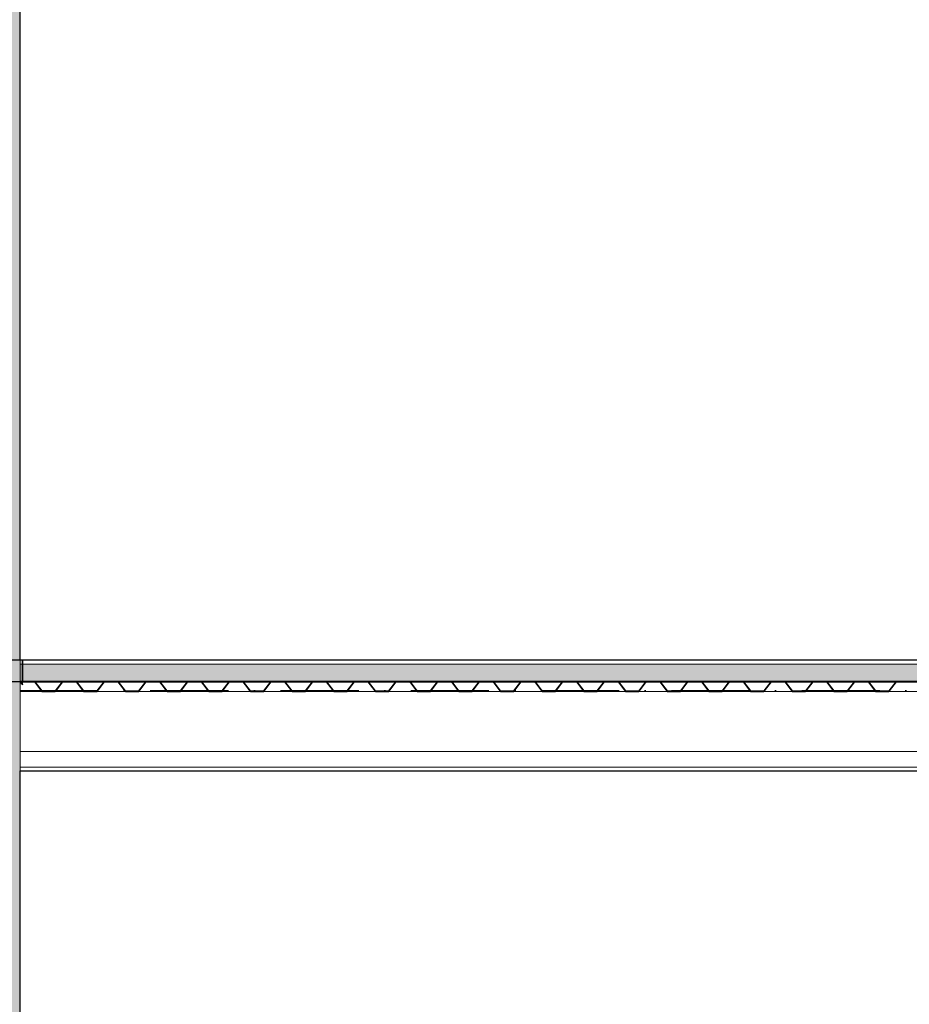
# Model space of a CAD drawing. Header units: millimetres. Extents: x 200776 to 378340, y -23587 to 19113.
# Tile 36 of 61: x 274054 to 277469, y 3779 to 7559. Entities that reach past the tile are written whole.
import ezdxf

# ---------------------------------------------------------------- set-up
doc = ezdxf.new("R2010")
doc.units = ezdxf.units.MM
doc.linetypes.add('Čerchovaná 3mm', pattern=[500, 300, -100, 0, -100])
for name, color, linetype, lineweight in [('CA_NEVHRA1', 3, 'Čerchovaná 3mm', 13), ('CA_PODLAHA', 1, 'Continuous', 25), ('CA_PODLAHA25', 7, 'Continuous', 13), ('CA_POHHRA18', 9, 'Continuous', 9), ('CA_REZY', 1, 'Continuous', 25), ('CA_SRAFY', 9, 'Continuous', 25), ('CA_ZARIZPRED', 8, 'Continuous', 13)]:
    doc.layers.add(name, color=color, linetype=linetype, lineweight=lineweight)

# ---------------------------------------------------------------- blocks, each defined once
blk = doc.blocks.new('ocelová kce final - 11542_003_OK-HALA_TaO-2_ET_AciS_2025-05-29_upr_dwg-2597525-Řez 1 - vestavek V9')
at = {"layer": 'CA_REZY'}
for p, q in [((274065, 5100), (265530, 5100)), ((289410, 5100), (274065, 5100)), ((274065, 5100), (274065, 5019)), ((274065, 5019), (274065, 5100)), ((265530, 5019), (274065, 5019)), ((274056.2, 5016.7), (274065, 5005.2)), ((274057.1, 5017.4), (274065, 5006.9)), ((274065, 5006.9), (274057.1, 5017.4)), ((274065, 5006.9), (274065, 5019)), ((274065, 5019), (289410, 5019)), ((274065, 5019), (274065, 5017.9)), ((274108.8, 5019), (274065, 5019)), ((274065, 5017.9), (274108.8, 5017.9)), ((274065, 5005.2), (274065, 5006.9)), ((274221.1, 5019), (274108.9, 5019)), ((274111.2, 5016.7), (274137.9, 4981.6)), ((274138.8, 4982.3), (274112.1, 5017.4)), ((274112.1, 5017.4), (274138.8, 4982.3)), ((274217.9, 5017.4), (274191.2, 4982.3)), ((274191.2, 4982.3), (274217.9, 5017.4)), ((274192.1, 4981.6), (274218.8, 5016.7)), ((274268.8, 5019), (274221.2, 5019)), ((274221.2, 5017.9), (274268.8, 5017.9)), ((274381.1, 5019), (274268.9, 5019)), ((274271.2, 5016.7), (274297.9, 4981.6)), ((274298.8, 4982.3), (274272.1, 5017.4)), ((274272.1, 5017.4), (274298.8, 4982.3)), ((274377.9, 5017.4), (274351.2, 4982.3)), ((274351.2, 4982.3), (274377.9, 5017.4)), ((274352.1, 4981.6), (274378.8, 5016.7)), ((274428.8, 5019), (274381.2, 5019)), ((274381.2, 5017.9), (274428.8, 5017.9)), ((274541.1, 5019), (274428.9, 5019)), ((274431.2, 5016.7), (274457.9, 4981.6)), ((274458.8, 4982.3), (274432.1, 5017.4)), ((274432.1, 5017.4), (274458.8, 4982.3)), ((274537.9, 5017.4), (274511.2, 4982.3)), ((274511.2, 4982.3), (274537.9, 5017.4)), ((274512.1, 4981.6), (274538.8, 5016.7)), ((274588.8, 5019), (274541.2, 5019)), ((274541.2, 5017.9), (274588.8, 5017.9)), ((274701.1, 5019), (274588.9, 5019)), ((274591.2, 5016.7), (274617.9, 4981.6)), ((274618.8, 4982.3), (274592.1, 5017.4)), ((274592.1, 5017.4), (274618.8, 4982.3)), ((274697.9, 5017.4), (274671.2, 4982.3)), ((274671.2, 4982.3), (274697.9, 5017.4)), ((274672.1, 4981.6), (274698.8, 5016.7)), ((274748.8, 5019), (274701.2, 5019)), ((274701.2, 5017.9), (274748.8, 5017.9)), ((274861.1, 5019), (274748.9, 5019)), ((274751.2, 5016.7), (274777.9, 4981.6)), ((274778.8, 4982.3), (274752.1, 5017.4)), ((274752.1, 5017.4), (274778.8, 4982.3)), ((274857.9, 5017.4), (274831.2, 4982.3)), ((274831.2, 4982.3), (274857.9, 5017.4)), ((274832.1, 4981.6), (274858.8, 5016.7)), ((274908.8, 5019), (274861.2, 5019)), ((274861.2, 5017.9), (274908.8, 5017.9)), ((275021.1, 5019), (274908.9, 5019)), ((274911.2, 5016.7), (274937.9, 4981.6)), ((274938.8, 4982.3), (274912.1, 5017.4)), ((274912.1, 5017.4), (274938.8, 4982.3)), ((275017.9, 5017.4), (274991.2, 4982.3)), ((274991.2, 4982.3), (275017.9, 5017.4)), ((274992.1, 4981.6), (275018.8, 5016.7)), ((275065, 5019), (275021.2, 5019)), ((275021.2, 5017.9), (275065, 5017.9)), ((275068.8, 5019), (275025, 5019)), ((275025, 5019), (275025, 5017.9)), ((275025, 5017.9), (275068.8, 5017.9)), ((275065, 5017.9), (275065, 5019)), ((275181.1, 5019), (275068.9, 5019)), ((275071.2, 5016.7), (275097.9, 4981.6)), ((275072.1, 5017.4), (275098.8, 4982.3)), ((275098.8, 4982.3), (275072.1, 5017.4)), ((275151.2, 4982.3), (275177.9, 5017.4)), ((275177.9, 5017.4), (275151.2, 4982.3)), ((275152.1, 4981.6), (275178.8, 5016.7)), ((275228.8, 5019), (275181.2, 5019)), ((275181.2, 5017.9), (275228.8, 5017.9)), ((275341.1, 5019), (275228.9, 5019)), ((275231.2, 5016.7), (275257.9, 4981.6)), ((275232.1, 5017.4), (275258.8, 4982.3)), ((275258.8, 4982.3), (275232.1, 5017.4)), ((275311.2, 4982.3), (275337.9, 5017.4)), ((275337.9, 5017.4), (275311.2, 4982.3)), ((275312.1, 4981.6), (275338.8, 5016.7)), ((275388.8, 5019), (275341.2, 5019)), ((275341.2, 5017.9), (275388.8, 5017.9)), ((275501.1, 5019), (275388.9, 5019)), ((275391.2, 5016.7), (275417.9, 4981.6)), ((275392.1, 5017.4), (275418.8, 4982.3)), ((275418.8, 4982.3), (275392.1, 5017.4)), ((275471.2, 4982.3), (275497.9, 5017.4)), ((275497.9, 5017.4), (275471.2, 4982.3)), ((275472.1, 4981.6), (275498.8, 5016.7)), ((275548.8, 5019), (275501.2, 5019)), ((275501.2, 5017.9), (275548.8, 5017.9)), ((275661.1, 5019), (275548.9, 5019)), ((275551.2, 5016.7), (275577.9, 4981.6)), ((275552.1, 5017.4), (275578.8, 4982.3)), ((275578.8, 4982.3), (275552.1, 5017.4)), ((275631.2, 4982.3), (275657.9, 5017.4)), ((275657.9, 5017.4), (275631.2, 4982.3)), ((275632.1, 4981.6), (275658.8, 5016.7)), ((275708.8, 5019), (275661.2, 5019)), ((275661.2, 5017.9), (275708.8, 5017.9)), ((275821.1, 5019), (275708.9, 5019)), ((275711.2, 5016.7), (275737.9, 4981.6)), ((275712.1, 5017.4), (275738.8, 4982.3)), ((275738.8, 4982.3), (275712.1, 5017.4)), ((275791.2, 4982.3), (275817.9, 5017.4)), ((275817.9, 5017.4), (275791.2, 4982.3)), ((275792.1, 4981.6), (275818.8, 5016.7)), ((275868.8, 5019), (275821.2, 5019)), ((275821.2, 5017.9), (275868.8, 5017.9)), ((275981.1, 5019), (275868.9, 5019)), ((275871.2, 5016.7), (275897.9, 4981.6)), ((275872.1, 5017.4), (275898.8, 4982.3)), ((275898.8, 4982.3), (275872.1, 5017.4)), ((275951.2, 4982.3), (275977.9, 5017.4)), ((275977.9, 5017.4), (275951.2, 4982.3)), ((275952.1, 4981.6), (275978.8, 5016.7)), ((276025, 5019), (275981.2, 5019)), ((275981.2, 5017.9), (276025, 5017.9)), ((276028.8, 5019), (275985, 5019)), ((275985, 5019), (275985, 5017.9)), ((275985, 5017.9), (276028.8, 5017.9)), ((276025, 5017.9), (276025, 5019)), ((276141.1, 5019), (276028.9, 5019)), ((276031.2, 5016.7), (276057.9, 4981.6)), ((276032.1, 5017.4), (276058.8, 4982.3)), ((276058.8, 4982.3), (276032.1, 5017.4)), ((276111.2, 4982.3), (276137.9, 5017.4)), ((276137.9, 5017.4), (276111.2, 4982.3)), ((276112.1, 4981.6), (276138.8, 5016.7)), ((276188.8, 5019), (276141.2, 5019)), ((276141.2, 5017.9), (276188.8, 5017.9)), ((276301.1, 5019), (276188.9, 5019)), ((276191.2, 5016.7), (276217.9, 4981.6)), ((276192.1, 5017.4), (276218.8, 4982.3)), ((276218.8, 4982.3), (276192.1, 5017.4)), ((276271.2, 4982.3), (276297.9, 5017.4)), ((276297.9, 5017.4), (276271.2, 4982.3)), ((276272.1, 4981.6), (276298.8, 5016.7)), ((276348.8, 5019), (276301.2, 5019)), ((276301.2, 5017.9), (276348.8, 5017.9)), ((276461.1, 5019), (276348.9, 5019)), ((276351.2, 5016.7), (276377.9, 4981.6)), ((276352.1, 5017.4), (276378.8, 4982.3)), ((276378.8, 4982.3), (276352.1, 5017.4)), ((276431.2, 4982.3), (276457.9, 5017.4)), ((276457.9, 5017.4), (276431.2, 4982.3)), ((276432.1, 4981.6), (276458.8, 5016.7)), ((276508.8, 5019), (276461.2, 5019)), ((276461.2, 5017.9), (276508.8, 5017.9)), ((276621.1, 5019), (276508.9, 5019)), ((276511.2, 5016.7), (276537.9, 4981.6)), ((276512.1, 5017.4), (276538.8, 4982.3)), ((276538.8, 4982.3), (276512.1, 5017.4)), ((276591.2, 4982.3), (276617.9, 5017.4)), ((276617.9, 5017.4), (276591.2, 4982.3)), ((276592.1, 4981.6), (276618.8, 5016.7)), ((276668.8, 5019), (276621.2, 5019)), ((276621.2, 5017.9), (276668.8, 5017.9)), ((276781.1, 5019), (276668.9, 5019)), ((276671.2, 5016.7), (276697.9, 4981.6)), ((276672.1, 5017.4), (276698.8, 4982.3)), ((276698.8, 4982.3), (276672.1, 5017.4)), ((276751.2, 4982.3), (276777.9, 5017.4)), ((276777.9, 5017.4), (276751.2, 4982.3)), ((276752.1, 4981.6), (276778.8, 5016.7)), ((276828.8, 5019), (276781.2, 5019)), ((276781.2, 5017.9), (276828.8, 5017.9)), ((276941.1, 5019), (276828.9, 5019)), ((276831.2, 5016.7), (276857.9, 4981.6)), ((276832.1, 5017.4), (276858.8, 4982.3)), ((276858.8, 4982.3), (276832.1, 5017.4)), ((276911.2, 4982.3), (276937.9, 5017.4)), ((276937.9, 5017.4), (276911.2, 4982.3)), ((276912.1, 4981.6), (276938.8, 5016.7)), ((276985, 5019), (276941.2, 5019)), ((276941.2, 5017.9), (276985, 5017.9)), ((276988.8, 5019), (276945, 5019)), ((276945, 5019), (276945, 5017.9)), ((276945, 5017.9), (276988.8, 5017.9)), ((276985, 5017.9), (276985, 5019)), ((277101.1, 5019), (276988.9, 5019)), ((276991.2, 5016.7), (277017.9, 4981.6)), ((276992.1, 5017.4), (277018.8, 4982.3)), ((277018.8, 4982.3), (276992.1, 5017.4)), ((277071.2, 4982.3), (277097.9, 5017.4)), ((277097.9, 5017.4), (277071.2, 4982.3)), ((277072.1, 4981.6), (277098.8, 5016.7)), ((277148.8, 5019), (277101.2, 5019)), ((277101.2, 5017.9), (277148.8, 5017.9)), ((277261.1, 5019), (277148.9, 5019)), ((277151.2, 5016.7), (277177.9, 4981.6)), ((277152.1, 5017.4), (277178.8, 4982.3)), ((277178.8, 4982.3), (277152.1, 5017.4)), ((277231.2, 4982.3), (277257.9, 5017.4)), ((277257.9, 5017.4), (277231.2, 4982.3)), ((277232.1, 4981.6), (277258.8, 5016.7)), ((277308.8, 5019), (277261.2, 5019)), ((277261.2, 5017.9), (277308.8, 5017.9)), ((277421.1, 5019), (277308.9, 5019)), ((277311.2, 5016.7), (277337.9, 4981.6)), ((277312.1, 5017.4), (277338.8, 4982.3)), ((277338.8, 4982.3), (277312.1, 5017.4)), ((277391.2, 4982.3), (277417.9, 5017.4)), ((277417.9, 5017.4), (277391.2, 4982.3)), ((277392.1, 4981.6), (277418.8, 5016.7)), ((277468.8, 5019), (277421.2, 5019)), ((277421.2, 5017.9), (277468.8, 5017.9)), ((274188.8, 4981.1), (274141.2, 4981.1)), ((274141.2, 4981.1), (274188.8, 4981.1)), ((274141.2, 4980), (274188.8, 4980)), ((274348.8, 4981.1), (274301.2, 4981.1)), ((274301.2, 4981.1), (274348.8, 4981.1)), ((274301.2, 4980), (274348.8, 4980)), ((274508.8, 4981.1), (274461.2, 4981.1)), ((274461.2, 4981.1), (274508.8, 4981.1)), ((274461.2, 4980), (274508.8, 4980)), ((274668.8, 4981.1), (274621.2, 4981.1)), ((274621.2, 4981.1), (274668.8, 4981.1)), ((274621.2, 4980), (274668.8, 4980)), ((274828.8, 4981.1), (274781.2, 4981.1)), ((274781.2, 4981.1), (274828.8, 4981.1)), ((274781.2, 4980), (274828.8, 4980)), ((274988.8, 4981.1), (274941.2, 4981.1)), ((274941.2, 4981.1), (274988.8, 4981.1)), ((274941.2, 4980), (274988.8, 4980)), ((275101.2, 4981.1), (275148.8, 4981.1)), ((275148.8, 4981.1), (275101.2, 4981.1)), ((275101.2, 4980), (275148.8, 4980)), ((275261.2, 4981.1), (275308.8, 4981.1)), ((275308.8, 4981.1), (275261.2, 4981.1)), ((275261.2, 4980), (275308.8, 4980)), ((275421.2, 4981.1), (275468.8, 4981.1)), ((275468.8, 4981.1), (275421.2, 4981.1)), ((275421.2, 4980), (275468.8, 4980)), ((275581.2, 4981.1), (275628.8, 4981.1)), ((275628.8, 4981.1), (275581.2, 4981.1)), ((275581.2, 4980), (275628.8, 4980)), ((275741.2, 4981.1), (275788.8, 4981.1)), ((275788.8, 4981.1), (275741.2, 4981.1)), ((275741.2, 4980), (275788.8, 4980)), ((275901.2, 4981.1), (275948.8, 4981.1)), ((275948.8, 4981.1), (275901.2, 4981.1)), ((275901.2, 4980), (275948.8, 4980)), ((276061.2, 4981.1), (276108.8, 4981.1)), ((276108.8, 4981.1), (276061.2, 4981.1)), ((276061.2, 4980), (276108.8, 4980)), ((276221.2, 4981.1), (276268.8, 4981.1)), ((276268.8, 4981.1), (276221.2, 4981.1)), ((276221.2, 4980), (276268.8, 4980)), ((276381.2, 4981.1), (276428.8, 4981.1)), ((276428.8, 4981.1), (276381.2, 4981.1)), ((276381.2, 4980), (276428.8, 4980)), ((276541.2, 4981.1), (276588.8, 4981.1)), ((276588.8, 4981.1), (276541.2, 4981.1)), ((276541.2, 4980), (276588.8, 4980)), ((276701.2, 4981.1), (276748.8, 4981.1)), ((276748.8, 4981.1), (276701.2, 4981.1)), ((276701.2, 4980), (276748.8, 4980)), ((276861.2, 4981.1), (276908.8, 4981.1)), ((276908.8, 4981.1), (276861.2, 4981.1)), ((276861.2, 4980), (276908.8, 4980)), ((277021.2, 4981.1), (277068.8, 4981.1)), ((277068.8, 4981.1), (277021.2, 4981.1)), ((277021.2, 4980), (277068.8, 4980)), ((277181.2, 4981.1), (277228.8, 4981.1)), ((277228.8, 4981.1), (277181.2, 4981.1)), ((277181.2, 4980), (277228.8, 4980)), ((277341.2, 4981.1), (277388.8, 4981.1)), ((277388.8, 4981.1), (277341.2, 4981.1)), ((277341.2, 4980), (277388.8, 4980))]:
    blk.add_line(p, q, dxfattribs=at)
for centre, radius, start, end in [((274053.8, 5015), 4.04, 36.3452, 90), ((274053.8, 5015), 2.96, 36.1815, 90), ((274053.8, 5015), 4.04, 36.3453, 88.7247), ((274108.8, 5015), 4.04, 36.3452, 90), ((274108.8, 5015), 2.96, 36.1815, 90), ((274108.8, 5015), 4.04, 36.3453, 88.7247), ((274221.2, 5015), 4.04, 90, 143.6548), ((274221.3, 5014.8), 4.18, 91.5924, 142.6726), ((274221.2, 5015), 2.96, 90, 143.8185), ((274268.8, 5015), 4.04, 36.3452, 90), ((274268.8, 5015), 2.96, 36.1815, 90), ((274268.8, 5015), 4.04, 36.3453, 88.7247), ((274381.2, 5015), 4.04, 90, 143.6548), ((274381.3, 5014.8), 4.18, 91.5924, 142.6726), ((274381.2, 5015), 2.96, 90, 143.8185), ((274428.8, 5015), 4.04, 36.3452, 90), ((274428.8, 5015), 2.96, 36.1815, 90), ((274428.8, 5015), 4.04, 36.3453, 88.7247), ((274541.2, 5015), 4.04, 90, 143.6548), ((274541.3, 5014.8), 4.18, 91.5924, 142.6726), ((274541.2, 5015), 2.96, 90, 143.8185), ((274588.8, 5015), 4.04, 36.3452, 90), ((274588.8, 5015), 2.96, 36.1815, 90), ((274588.8, 5015), 4.04, 36.3453, 88.7247), ((274701.2, 5015), 4.04, 90, 143.6548), ((274701.3, 5014.8), 4.18, 91.5924, 142.6726), ((274701.2, 5015), 2.96, 90, 143.8185), ((274748.8, 5015), 4.04, 36.3452, 90), ((274748.8, 5015), 2.96, 36.1815, 90), ((274748.8, 5015), 4.04, 36.3453, 88.7247), ((274861.2, 5015), 4.04, 90, 143.6548), ((274861.3, 5014.8), 4.18, 91.5924, 142.6726), ((274861.2, 5015), 2.96, 90, 143.8185), ((274908.8, 5015), 4.04, 36.3452, 90), ((274908.8, 5015), 2.96, 36.1815, 90), ((274908.8, 5015), 4.04, 36.3453, 88.7247), ((275021.2, 5015), 4.04, 90, 143.6548), ((275021.3, 5014.8), 4.18, 91.5924, 142.6726), ((275021.2, 5015), 2.96, 90, 143.8185), ((275068.8, 5015), 4.04, 36.3452, 90), ((275068.8, 5015), 2.96, 36.1815, 90), ((275068.8, 5015), 4.04, 36.3453, 88.7247), ((275181.3, 5014.8), 4.18, 91.5924, 142.6726), ((275181.2, 5015), 4.04, 90, 143.6548), ((275181.2, 5015), 2.96, 90, 143.8185), ((275228.8, 5015), 4.04, 36.3452, 90), ((275228.8, 5015), 2.96, 36.1815, 90), ((275228.8, 5015), 4.04, 36.3453, 88.7247), ((275341.3, 5014.8), 4.18, 91.5924, 142.6726), ((275341.2, 5015), 4.04, 90, 143.6548), ((275341.2, 5015), 2.96, 90, 143.8185), ((275388.8, 5015), 4.04, 36.3452, 90), ((275388.8, 5015), 2.96, 36.1815, 90), ((275388.8, 5015), 4.04, 36.3453, 88.7247), ((275501.3, 5014.8), 4.18, 91.5924, 142.6726), ((275501.2, 5015), 4.04, 90, 143.6548), ((275501.2, 5015), 2.96, 90, 143.8185), ((275548.8, 5015), 4.04, 36.3452, 90), ((275548.8, 5015), 2.96, 36.1815, 90), ((275548.8, 5015), 4.04, 36.3453, 88.7247), ((275661.3, 5014.8), 4.18, 91.5924, 142.6726), ((275661.2, 5015), 4.04, 90, 143.6548), ((275661.2, 5015), 2.96, 90, 143.8185), ((275708.8, 5015), 4.04, 36.3452, 90), ((275708.8, 5015), 2.96, 36.1815, 90), ((275708.8, 5015), 4.04, 36.3453, 88.7247), ((275821.3, 5014.8), 4.18, 91.5924, 142.6726), ((275821.2, 5015), 4.04, 90, 143.6548), ((275821.2, 5015), 2.96, 90, 143.8185), ((275868.8, 5015), 4.04, 36.3452, 90), ((275868.8, 5015), 2.96, 36.1815, 90), ((275868.8, 5015), 4.04, 36.3453, 88.7247), ((275981.3, 5014.8), 4.18, 91.5924, 142.6726), ((275981.2, 5015), 4.04, 90, 143.6548), ((275981.2, 5015), 2.96, 90, 143.8185), ((276028.8, 5015), 4.04, 36.3452, 90), ((276028.8, 5015), 2.96, 36.1815, 90), ((276028.8, 5015), 4.04, 36.3453, 88.7247), ((276141.3, 5014.8), 4.18, 91.5924, 142.6726), ((276141.2, 5015), 4.04, 90, 143.6548), ((276141.2, 5015), 2.96, 90, 143.8185), ((276188.8, 5015), 4.04, 36.3452, 90), ((276188.8, 5015), 2.96, 36.1815, 90), ((276188.8, 5015), 4.04, 36.3453, 88.7247), ((276301.3, 5014.8), 4.18, 91.5924, 142.6726), ((276301.2, 5015), 4.04, 90, 143.6548), ((276301.2, 5015), 2.96, 90, 143.8185), ((276348.8, 5015), 4.04, 36.3452, 90), ((276348.8, 5015), 2.96, 36.1815, 90), ((276348.8, 5015), 4.04, 36.3453, 88.7247), ((276461.3, 5014.8), 4.18, 91.5924, 142.6726), ((276461.2, 5015), 4.04, 90, 143.6548), ((276461.2, 5015), 2.96, 90, 143.8185), ((276508.8, 5015), 4.04, 36.3452, 90), ((276508.8, 5015), 2.96, 36.1815, 90), ((276508.8, 5015), 4.04, 36.3453, 88.7247), ((276621.3, 5014.8), 4.18, 91.5924, 142.6726), ((276621.2, 5015), 4.04, 90, 143.6548), ((276621.2, 5015), 2.96, 90, 143.8185), ((276668.8, 5015), 4.04, 36.3452, 90), ((276668.8, 5015), 2.96, 36.1815, 90), ((276668.8, 5015), 4.04, 36.3453, 88.7247), ((276781.3, 5014.8), 4.18, 91.5924, 142.6726), ((276781.2, 5015), 4.04, 90, 143.6548), ((276781.2, 5015), 2.96, 90, 143.8185), ((276828.8, 5015), 4.04, 36.3452, 90), ((276828.8, 5015), 2.96, 36.1815, 90), ((276828.8, 5015), 4.04, 36.3453, 88.7247), ((276941.3, 5014.8), 4.18, 91.5924, 142.6726), ((276941.2, 5015), 4.04, 90, 143.6548), ((276941.2, 5015), 2.96, 90, 143.8185), ((276988.8, 5015), 4.04, 36.3452, 90), ((276988.8, 5015), 2.96, 36.1815, 90), ((276988.8, 5015), 4.04, 36.3453, 88.7247), ((277101.3, 5014.8), 4.18, 91.5924, 142.6726), ((277101.2, 5015), 4.04, 90, 143.6548), ((277101.2, 5015), 2.96, 90, 143.8185), ((277148.8, 5015), 4.04, 36.3452, 90), ((277148.8, 5015), 2.96, 36.1815, 90), ((277148.8, 5015), 4.04, 36.3453, 88.7247), ((277261.3, 5014.8), 4.18, 91.5924, 142.6726), ((277261.2, 5015), 4.04, 90, 143.6548), ((277261.2, 5015), 2.96, 90, 143.8185), ((277308.8, 5015), 4.04, 36.3452, 90), ((277308.8, 5015), 2.96, 36.1815, 90), ((277308.8, 5015), 4.04, 36.3453, 88.7247), ((277421.3, 5014.8), 4.18, 91.5924, 142.6726), ((277421.2, 5015), 4.04, 90, 143.6548), ((277421.2, 5015), 2.96, 90, 143.8185), ((277468.8, 5015), 4.04, 36.3452, 90), ((277468.8, 5015), 2.96, 36.1815, 90), ((274141.2, 4984), 4.04, 216.3452, 270), ((274141.2, 4984), 2.96, 216.1815, 270), ((274141.3, 4984.2), 3.09, 217.3274, 268.8539), ((274188.8, 4984), 2.96, 270, 323.8185), ((274188.8, 4984), 2.96, 270, 323.8187), ((274188.8, 4984), 4.04, 270, 323.6548), ((274301.2, 4984), 4.04, 216.3452, 270), ((274301.2, 4984), 2.96, 216.1815, 270), ((274301.3, 4984.2), 3.09, 217.3274, 268.8539), ((274348.8, 4984), 2.96, 270, 323.8185), ((274348.8, 4984.1), 3.07, 270.9824, 322.8363), ((274348.8, 4984), 4.04, 270, 323.6548), ((274461.2, 4984), 4.04, 216.3452, 270), ((274461.2, 4984), 2.96, 216.1815, 270), ((274461.3, 4984.2), 3.09, 217.3274, 268.8539), ((274508.8, 4984), 2.96, 270, 323.8185), ((274508.8, 4984), 2.96, 270, 323.8187), ((274508.8, 4984), 4.04, 270, 323.6548), ((274621.2, 4984), 4.04, 216.3452, 270), ((274621.2, 4984), 2.96, 216.1815, 270), ((274621.3, 4984.2), 3.09, 217.3274, 268.8539), ((274668.8, 4984), 2.96, 270, 323.8185), ((274668.8, 4984), 2.96, 270, 323.8187), ((274668.8, 4984), 4.04, 270, 323.6548), ((274781.2, 4984), 4.04, 216.3452, 270), ((274781.2, 4984), 2.96, 216.1815, 270), ((274781.3, 4984.2), 3.09, 217.3274, 268.8539), ((274828.8, 4984), 2.96, 270, 323.8185), ((274828.8, 4984), 2.96, 270, 323.8187), ((274828.8, 4984), 4.04, 270, 323.6548), ((274941.2, 4984), 4.04, 216.3452, 270), ((274941.2, 4984), 2.96, 216.1815, 270), ((274941.3, 4984.2), 3.09, 217.3274, 268.8539), ((274988.8, 4984), 2.96, 270, 323.8185), ((274988.8, 4984.1), 3.07, 270.9824, 322.8363), ((274988.8, 4984), 4.04, 270, 323.6548), ((275101.2, 4984), 4.04, 216.3452, 270), ((275101.3, 4984.2), 3.09, 217.3274, 268.8539), ((275101.2, 4984), 2.96, 216.1815, 270), ((275148.8, 4984), 2.96, 270, 323.8187), ((275148.8, 4984), 2.96, 270, 323.8185), ((275148.8, 4984), 4.04, 270, 323.6548), ((275261.2, 4984), 4.04, 216.3452, 270), ((275261.3, 4984.2), 3.09, 217.3274, 268.8539), ((275261.2, 4984), 2.96, 216.1815, 270), ((275308.8, 4984), 2.96, 270, 323.8187), ((275308.8, 4984), 2.96, 270, 323.8185), ((275308.8, 4984), 4.04, 270, 323.6548), ((275421.2, 4984), 4.04, 216.3452, 270), ((275421.3, 4984.2), 3.09, 217.3274, 268.8539), ((275421.2, 4984), 2.96, 216.1815, 270), ((275468.8, 4984), 2.96, 270, 323.8187), ((275468.8, 4984), 2.96, 270, 323.8185), ((275468.8, 4984), 4.04, 270, 323.6548), ((275581.2, 4984), 4.04, 216.3452, 270), ((275581.3, 4984.2), 3.09, 217.3274, 268.8539), ((275581.2, 4984), 2.96, 216.1815, 270), ((275628.8, 4984.1), 3.07, 270.9824, 322.8363), ((275628.8, 4984), 2.96, 270, 323.8185), ((275628.8, 4984), 4.04, 270, 323.6548), ((275741.2, 4984), 4.04, 216.3452, 270), ((275741.3, 4984.2), 3.09, 217.3274, 268.8539), ((275741.2, 4984), 2.96, 216.1815, 270), ((275788.8, 4984), 2.96, 270, 323.8187), ((275788.8, 4984), 2.96, 270, 323.8185), ((275788.8, 4984), 4.04, 270, 323.6548), ((275901.2, 4984), 4.04, 216.3452, 270), ((275901.3, 4984.2), 3.09, 217.3274, 268.8539), ((275901.2, 4984), 2.96, 216.1815, 270), ((275948.8, 4984), 2.96, 270, 323.8187), ((275948.8, 4984), 2.96, 270, 323.8185), ((275948.8, 4984), 4.04, 270, 323.6548), ((276061.2, 4984), 4.04, 216.3452, 270), ((276061.3, 4984.2), 3.09, 217.3274, 268.8539), ((276061.2, 4984), 2.96, 216.1815, 270), ((276108.8, 4984), 2.96, 270, 323.8187), ((276108.8, 4984), 2.96, 270, 323.8185), ((276108.8, 4984), 4.04, 270, 323.6548), ((276221.2, 4984), 4.04, 216.3452, 270), ((276221.3, 4984.2), 3.09, 217.3274, 268.8539), ((276221.2, 4984), 2.96, 216.1815, 270), ((276268.8, 4984.1), 3.07, 270.9824, 322.8363), ((276268.8, 4984), 2.96, 270, 323.8185), ((276268.8, 4984), 4.04, 270, 323.6548), ((276381.2, 4984), 4.04, 216.3452, 270), ((276381.3, 4984.2), 3.09, 217.3274, 268.8539), ((276381.2, 4984), 2.96, 216.1815, 270), ((276428.8, 4984), 2.96, 270, 323.8187), ((276428.8, 4984), 2.96, 270, 323.8185), ((276428.8, 4984), 4.04, 270, 323.6548), ((276541.2, 4984), 4.04, 216.3452, 270), ((276541.3, 4984.2), 3.09, 217.3274, 268.8539), ((276541.2, 4984), 2.96, 216.1815, 270), ((276588.8, 4984), 2.96, 270, 323.8187), ((276588.8, 4984), 2.96, 270, 323.8185), ((276588.8, 4984), 4.04, 270, 323.6548), ((276701.2, 4984), 4.04, 216.3452, 270), ((276701.3, 4984.2), 3.09, 217.3274, 268.8539), ((276701.2, 4984), 2.96, 216.1815, 270), ((276748.8, 4984), 2.96, 270, 323.8187), ((276748.8, 4984), 2.96, 270, 323.8185), ((276748.8, 4984), 4.04, 270, 323.6548), ((276861.2, 4984), 4.04, 216.3452, 270), ((276861.3, 4984.2), 3.09, 217.3274, 268.8539), ((276861.2, 4984), 2.96, 216.1815, 270), ((276908.8, 4984.1), 3.07, 270.9824, 322.8363), ((276908.8, 4984), 2.96, 270, 323.8185), ((276908.8, 4984), 4.04, 270, 323.6548), ((277021.2, 4984), 4.04, 216.3452, 270), ((277021.3, 4984.2), 3.09, 217.3274, 268.8539), ((277021.2, 4984), 2.96, 216.1815, 270), ((277068.8, 4984), 2.96, 270, 323.8187), ((277068.8, 4984), 2.96, 270, 323.8185), ((277068.8, 4984), 4.04, 270, 323.6548), ((277181.2, 4984), 4.04, 216.3452, 270), ((277181.3, 4984.2), 3.09, 217.3274, 268.8539), ((277181.2, 4984), 2.96, 216.1815, 270), ((277228.8, 4984), 2.96, 270, 323.8187), ((277228.8, 4984), 2.96, 270, 323.8185), ((277228.8, 4984), 4.04, 270, 323.6548), ((277341.2, 4984), 4.04, 216.3452, 270), ((277341.3, 4984.2), 3.09, 217.3274, 268.8539), ((277341.2, 4984), 2.96, 216.1815, 270), ((277388.8, 4984), 2.96, 270, 323.8187), ((277388.8, 4984), 2.96, 270, 323.8185), ((277388.8, 4984), 4.04, 270, 323.6548)]:
    blk.add_arc(centre, radius, start, end, dxfattribs=at)
blk = doc.blocks.new('ocelová kce final - ocelová kce final-2597615-Řez 1 - vestavek V9')
blk.add_blockref('ocelová kce final - 11542_003_OK-HALA_TaO-2_ET_AciS_2025-05-29_upr_dwg-2597525-Řez 1 - vestavek V9', (0, 0))

msp = doc.modelspace()

# ---------------------------------------------------------------- hatches: boundary and pattern name
at = {"layer": 'CA_SRAFY', "lineweight": 9}
h = msp.add_hatch(dxfattribs=at)
h.set_pattern_fill('FP_27', color=256, angle=-108.43, style=0, pattern_type=2)
h.set_pattern_definition([(251.57, (274049.966, 7093.259), (0.003194, -40.64254), [6.096, -283.058, 32.106, 0]), (108.43, (274049.966, 7083.1), (-0.003194, -40.64254), [6.096, -283.058, 31.648, 0]), (198.43, (274049.966, 7093.259), (101.608582, 20.312969), [96.368, -224.892]), (161.57, (274049.966, 7083.1), (-101.608582, 20.312969), [96.368, -224.892])])
h.paths.add_polyline_path([(274055, 0), (274055, 14047.2), (273905, 14047.2), (273905, 0)])
h = msp.add_hatch(dxfattribs=at)
h.set_pattern_fill('FP_13', color=256, style=0, pattern_type=2)
h.set_pattern_definition([(45, (248519.7, 1115), (-359.21, 359.21), []), (45, (248663.4, 1115), (-359.21, 359.21), []), (45, (248950.75, 1115), (-215.526, 502.8943), [203.2, -101.6, 3.353, -98.247])])
h.paths.add_polyline_path([(236175.3, 5020), (246890, 5020), (246890, 5085), (205090, 5085), (205090, 5020), (235814, 5020)])
h.paths.add_polyline_path([(289420, 5020), (289420, 5085), (274055, 5085), (274055, 5020), (289273.6, 5020)])
h.paths.add_polyline_path([(273905, 5020), (273905, 5085), (265520, 5085), (265520, 5020), (273741.4, 5020)])

# ---------------------------------------------------------------- linework, layer by layer
at = {"layer": 'CA_NEVHRA1'}
msp.add_line((274055, 4984), (289420, 4984), dxfattribs=at)
at = {"layer": 'CA_PODLAHA'}
for p, q in [((289420, 5100), (274055, 5100)), ((274055, 4675), (289420, 4675))]:
    msp.add_line(p, q, dxfattribs=at)
at = {"layer": 'CA_PODLAHA25'}
for p, q in [((274055, 5100), (274055, 4675)), ((289420, 5085), (274055, 5085)), ((289420, 5020), (274055, 5020)), ((289420, 4980), (274055, 4980)), ((289420, 4750), (274055, 4750)), ((289420, 4690), (274055, 4690))]:
    msp.add_line(p, q, dxfattribs=at)
at = {"layer": 'CA_POHHRA18'}
msp.add_line((274055, 5016), (289420, 5016), dxfattribs=at)
at = {"layer": 'CA_REZY'}
for p, q in [((274055, 5100), (274055, 14047.2)), ((274055, 0), (274055, 4675))]:
    msp.add_line(p, q, dxfattribs=at)

# ---------------------------------------------------------------- block references
at = {"layer": 'CA_ZARIZPRED'}
msp.add_blockref('ocelová kce final - ocelová kce final-2597615-Řez 1 - vestavek V9', (0, 0), dxfattribs=at)

doc.saveas('drawing.dxf')
